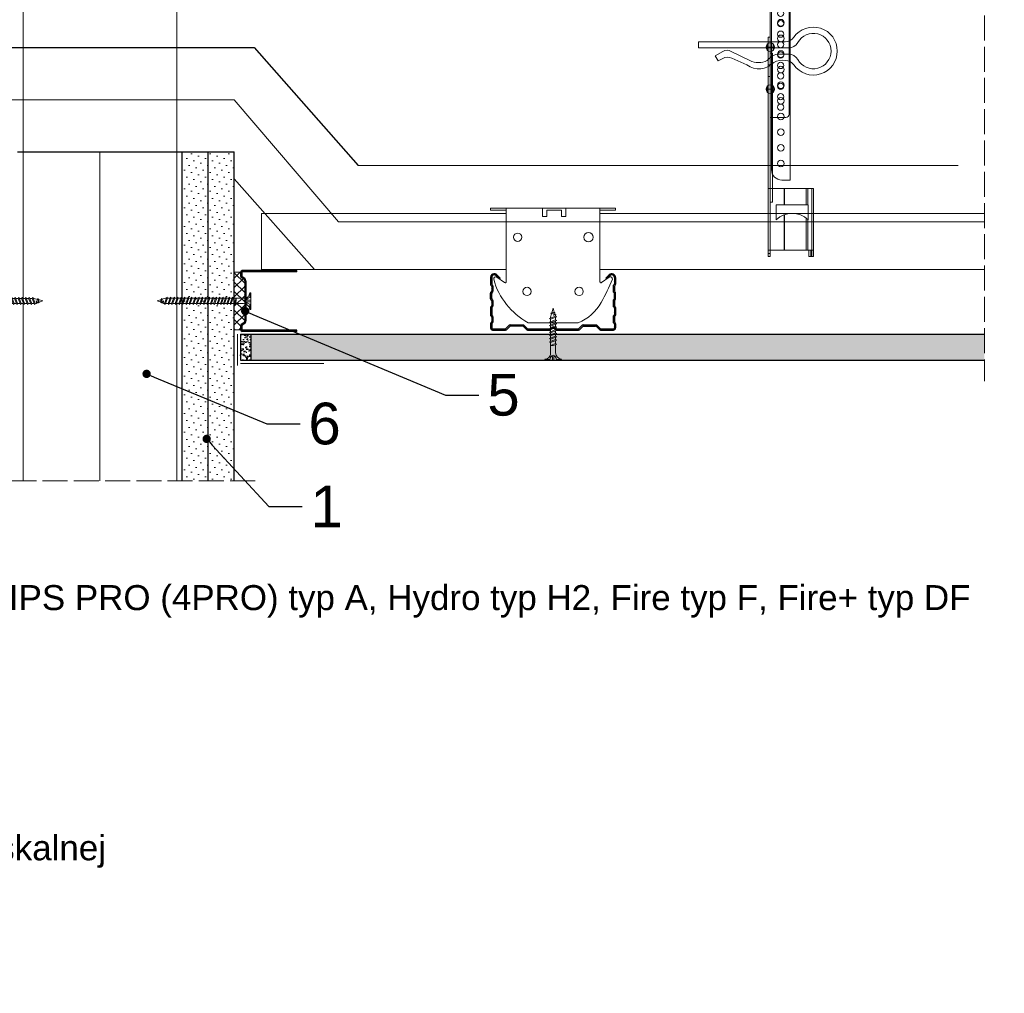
# Model space of a CAD drawing. Header units: millimetres. Extents: x -595 to 3755, y 1445 to 3533.
# Tile 11 of 24: x 1504 to 1976, y 1445 to 1912. Entities that reach past the tile are written whole.
import ezdxf
from ezdxf import colors
from ezdxf.entities.mleader import LeaderData, LeaderLine
from ezdxf.math import Vec2, Vec3

# ---------------------------------------------------------------- set-up
doc = ezdxf.new("R2010")
doc.units = ezdxf.units.MM
doc.linetypes.add('ACAD_ISO02W100', pattern=[15, 12, -3])
for name, color, linetype, lineweight in [('_ISOVER WELNA', 7, 'BATTING', 9), ('_RIGIPS AKCESORIA', 7, 'Continuous', 18), ('_RIGIPS G-K', 7, 'Continuous', 25), ('_RIGIPS PROFIL', 7, 'Continuous', 18), ('KRESKOWANIE', 7, 'Continuous', 9), ('OPISY', 7, 'Continuous', 9), ('PRZERYWANA', 7, 'ACAD_ISO02W100', 9)]:
    doc.layers.add(name, color=color, linetype=linetype, lineweight=lineweight)
doc.styles.get("Standard").update_dxf_attribs({"font": 'arial.ttf'})
doc.linetypes.add('BATTING', pattern='A,0.00254,-2.54,[134,ltypeshp.shx,S=2.54,R=0,X=-2.54,Y=0],-5.08,[134,ltypeshp.shx,S=2.54,R=180,X=2.54,Y=0],-2.54', length=10.16254)
pattern_1 = [(225, (0, 652.166), (1.122532, -3.367596), [0, -3.175])]

# ---------------------------------------------------------------- blocks, each defined once
blk = doc.blocks.new('TN 25')
at = {"layer": '_RIGIPS AKCESORIA'}
for p, q in [((0, -0.84), (0, 7.16)), ((0, 7.16), (0.46, 7.16)), ((0.46, 4.78), (0, 4.78)), ((0.46, 7.16), (0.46, 4.78)), ((8.47, 4.46), (8.79, 5)), ((8.79, 5), (9.93, 2.01)), ((10.1, 4.46), (10.41, 5)), ((10.41, 5), (11.56, 2.01)), ((11.67, 4.46), (11.99, 5)), ((11.99, 5), (13.14, 2.01)), ((13.21, 4.46), (13.52, 5)), ((13.52, 5), (14.67, 2.01)), ((14.8, 4.46), (15.12, 5)), ((15.12, 5), (16.26, 2.01)), ((16.42, 4.46), (16.73, 5)), ((16.73, 5), (17.88, 2.01)), ((17.99, 4.46), (18.31, 5)), ((18.31, 5), (19.45, 2.01)), ((19.68, 4.46), (20, 5)), ((20, 5), (21.14, 2.01)), ((0, 3.5), (1.77, 3.5)), ((0, 2.83), (1.77, 2.83)), ((0.46, 1.64), (0, 1.64)), ((0.46, -0.84), (0.46, 1.64)), ((1.77, 3.5), (1.77, 4.2)), ((1.77, 2.83), (1.77, 2.18)), ((3.02, 4.46), (8.47, 4.46)), ((7.49, 2.01), (3.55, 2.01)), ((7.12, 4.46), (7.12, 3.18)), ((8.03, 2.01), (7.12, 4.46)), ((7.12, 3.18), (7.65, 1.53)), ((7.65, 1.53), (8.03, 2.01)), ((9.41, 2.01), (8.03, 2.01)), ((9.61, 1.51), (8.47, 4.46)), ((9, 4.46), (10.1, 4.46)), ((9.93, 2.01), (9.61, 1.51)), ((11.04, 2.01), (9.93, 2.01)), ((11.23, 1.51), (10.1, 4.46)), ((10.62, 4.46), (11.67, 4.46)), ((11.56, 2.01), (11.23, 1.51)), ((12.61, 2.01), (11.56, 2.01)), ((12.81, 1.51), (11.67, 4.46)), ((12.2, 4.46), (13.21, 4.46)), ((13.14, 2.01), (12.81, 1.51)), ((14.15, 2.01), (13.14, 2.01)), ((14.34, 1.51), (13.21, 4.46)), ((13.73, 4.46), (14.8, 4.46)), ((14.67, 2.01), (14.34, 1.51)), ((15.74, 2.01), (14.67, 2.01)), ((15.94, 1.51), (14.8, 4.46)), ((15.33, 4.46), (16.42, 4.46)), ((16.26, 2.01), (15.94, 1.51)), ((17.36, 2.01), (16.26, 2.01)), ((17.55, 1.51), (16.42, 4.46)), ((16.94, 4.46), (17.99, 4.46)), ((17.88, 2.01), (17.55, 1.51)), ((18.93, 2.01), (17.88, 2.01)), ((19.13, 1.51), (17.99, 4.46)), ((18.52, 4.46), (19.68, 4.46)), ((19.45, 2.01), (19.13, 1.51)), ((19.45, 2.01), (20.62, 2.01)), ((20.82, 1.51), (19.68, 4.46)), ((20.21, 4.46), (20.7, 4.46)), ((20.7, 4.46), (22.28, 3.98)), ((21.14, 2.01), (20.82, 1.51)), ((21.14, 2.01), (21.81, 2.12)), ((21.85, 1.83), (21.67, 3.28)), ((21.67, 3.28), (22.14, 2.4)), ((22.14, 2.4), (21.85, 1.83)), ((22.7, 2.36), (22.14, 2.4)), ((22.28, 3.98), (22.56, 4.37)), ((22.7, 2.36), (22.28, 3.98)), ((22.56, 4.37), (23.03, 2.71)), ((23.03, 2.71), (22.7, 2.36)), ((22.71, 3.85), (25, 3.24)), ((25, 3.24), (23.03, 2.71)), ((0, -0.84), (0.46, -0.84))]:
    blk.add_line(p, q, dxfattribs=at)
for centre, major_axis, ratio, start_param, end_param in [((3.09, 7.67), (0.17, 3.2), 0.826134, 1.773653, 3.180586), ((-0.04, 0.9), (0, 3.93), 0.848176, -0.720942, -0.151112), ((3.37, -1.57), (0.28, 3.57), 0.832181, 0.035984, 1.430787), ((-2.73, 15.91), (0, 14.76), 0.848176, 3.399396, 3.475072), ((0.59, 4.62), (0, 2.81), 0.848176, 3.475072, 3.862535), ((1.66, 3.18), (0, 0.895), 0.848176, -1.552777, -0.720942), ((1.66, 3.18), (0, 0.895), 0.848176, 3.862535, 4.730408)]:
    blk.add_ellipse(centre, major_axis=major_axis, ratio=ratio, start_param=start_param, end_param=end_param, dxfattribs=at)
blk = doc.blocks.new('CD 60 ULTRASTIL')
h = blk.add_hatch()
h.set_pattern_fill('ANSI31', color=256, scale=0.3, style=0)
h.paths.add_polyline_path([(542.88, 684.5, -0.302776), (543.49, 684.5), (544.54, 683.79, 0.148069), (544.85, 683.7), (555.42, 683.7, 0.198912), (555.81, 683.86), (557.38, 685.44, -0.198912), (557.77, 685.6), (563.59, 685.6, -0.198912), (563.98, 685.44), (565.55, 683.86, 0.198912), (565.94, 683.7), (572.18, 683.7, 0.414214), (573.18, 684.7), (573.18, 686.74, 0.198912), (573.02, 687.12), (572.74, 687.4, -0.198912), (572.58, 687.79), (572.58, 689.87, -0.198912), (572.74, 690.26), (573.02, 690.54, 0.198912), (573.18, 690.93), (573.18, 694.47, 0.198912), (573.02, 694.86), (572.74, 695.14, -0.198912), (572.58, 695.53), (572.58, 697.61, -0.198912), (572.74, 698), (573.02, 698.28, 0.198912), (573.18, 698.67), (573.18, 701.47, 0.198912), (573.02, 701.86), (572.74, 702.14, -0.198912), (572.58, 702.53), (572.58, 704.61, -0.198912), (572.74, 705), (573.02, 705.28, 0.198912), (573.18, 705.67), (573.18, 708.9, 0.666128), (570.12, 710.18), (568.55, 708.63), (568.93, 708.24), (570.5, 709.79, -0.666128), (572.63, 708.9), (572.63, 705.9, -0.198912), (572.47, 705.51), (572.19, 705.23, 0.198912), (572.03, 704.84), (572.03, 702.3, 0.198912), (572.19, 701.91), (572.47, 701.63, -0.198912), (572.63, 701.25), (572.63, 698.9, -0.198912), (572.47, 698.51), (572.19, 698.23, 0.198912), (572.03, 697.84), (572.03, 695.3, 0.198912), (572.19, 694.91), (572.47, 694.63, -0.198912), (572.63, 694.25), (572.63, 691.16, -0.198912), (572.47, 690.77), (572.19, 690.49, 0.198912), (572.03, 690.1), (572.03, 687.56, 0.198912), (572.19, 687.17), (572.47, 686.9, -0.198912), (572.63, 686.51), (572.63, 684.7, -0.414214), (572.18, 684.25), (566.17, 684.25, -0.198912), (565.78, 684.41), (564.2, 685.99, 0.198912), (563.82, 686.15), (557.55, 686.15, 0.198912), (557.16, 685.99), (555.58, 684.41, -0.198912), (555.19, 684.25), (545.01, 684.25, -0.148069), (544.71, 684.34), (543.49, 685.16, 0.302776), (542.88, 685.16), (541.65, 684.34, -0.148069), (541.35, 684.25), (531.17, 684.25, -0.198912), (530.78, 684.41), (529.2, 685.99, 0.198912), (528.82, 686.15), (522.55, 686.15, 0.198912), (522.16, 685.99), (520.58, 684.41, -0.198912), (520.19, 684.25), (514.18, 684.25, -0.414214), (513.73, 684.7), (513.73, 686.51, -0.198912), (513.89, 686.9), (514.17, 687.17, 0.198912), (514.33, 687.56), (514.33, 690.1, 0.198912), (514.17, 690.49), (513.89, 690.77, -0.198912), (513.73, 691.16), (513.73, 694.25, -0.198912), (513.89, 694.63), (514.17, 694.91, 0.198912), (514.33, 695.3), (514.33, 697.84, 0.198912), (514.17, 698.23), (513.89, 698.51, -0.198912), (513.73, 698.9), (513.73, 701.25, -0.198912), (513.89, 701.63), (514.17, 701.91, 0.198912), (514.33, 702.3), (514.33, 704.84, 0.198912), (514.17, 705.23), (513.89, 705.51, -0.198912), (513.73, 705.9), (513.73, 708.9, -0.666128), (515.86, 709.79), (517.43, 708.24), (517.81, 708.63), (516.25, 710.18, 0.666128), (513.18, 708.9), (513.18, 705.67, 0.198912), (513.34, 705.28), (513.62, 705, -0.198912), (513.78, 704.61), (513.78, 702.53, -0.198912), (513.62, 702.14), (513.34, 701.86, 0.198912), (513.18, 701.47), (513.18, 698.67, 0.198912), (513.34, 698.28), (513.62, 698, -0.198912), (513.78, 697.61), (513.78, 695.53, -0.198912), (513.62, 695.14), (513.34, 694.86, 0.198912), (513.18, 694.47), (513.18, 690.93, 0.198912), (513.34, 690.54), (513.62, 690.26, -0.198912), (513.78, 689.87), (513.78, 687.79, -0.198912), (513.62, 687.4), (513.34, 687.12, 0.198912), (513.18, 686.74), (513.18, 684.7, 0.414214), (514.18, 683.7), (520.42, 683.7, 0.198912), (520.81, 683.86), (522.38, 685.44, -0.198912), (522.77, 685.6), (528.59, 685.6, -0.198912), (528.98, 685.44), (530.55, 683.86, 0.198912), (530.94, 683.7), (541.51, 683.7, 0.148069), (541.82, 683.79)])
for p, q in [((513.18, 708.9), (513.18, 705.67)), ((513.73, 708.9), (513.73, 705.9)), ((515.86, 709.79), (517.43, 708.24)), ((516.25, 710.18), (517.81, 708.63)), ((570.12, 710.18), (568.55, 708.63)), ((570.5, 709.79), (568.93, 708.24)), ((572.63, 708.9), (572.63, 705.9)), ((573.18, 708.9), (573.18, 705.67)), ((513.34, 705.28), (513.62, 705)), ((513.78, 704.61), (513.78, 702.53)), ((513.89, 705.51), (514.17, 705.23)), ((514.33, 704.84), (514.33, 702.3)), ((517.43, 708.24), (517.81, 708.63)), ((568.93, 708.24), (568.55, 708.63)), ((572.03, 704.84), (572.03, 702.3)), ((572.47, 705.51), (572.19, 705.23)), ((572.58, 704.61), (572.58, 702.53)), ((573.02, 705.28), (572.74, 705)), ((513.18, 698.67), (513.18, 701.47)), ((513.34, 701.86), (513.62, 702.14)), ((513.73, 698.9), (513.73, 701.25)), ((513.89, 701.63), (514.17, 701.91)), ((572.47, 701.63), (572.19, 701.91)), ((572.63, 698.9), (572.63, 701.25)), ((573.02, 701.86), (572.74, 702.14)), ((573.18, 698.67), (573.18, 701.47)), ((513.34, 698.28), (513.62, 698)), ((513.34, 694.86), (513.62, 695.14)), ((513.78, 697.61), (513.78, 695.53)), ((513.89, 698.51), (514.17, 698.23)), ((513.89, 694.63), (514.17, 694.91)), ((514.33, 697.84), (514.33, 695.3)), ((572.03, 697.84), (572.03, 695.3)), ((572.47, 698.51), (572.19, 698.23)), ((572.47, 694.63), (572.19, 694.91)), ((572.58, 697.61), (572.58, 695.53)), ((573.02, 698.28), (572.74, 698)), ((573.02, 694.86), (572.74, 695.14)), ((513.18, 694.47), (513.18, 690.93)), ((513.34, 690.54), (513.62, 690.26)), ((513.73, 694.25), (513.73, 691.16)), ((513.89, 690.77), (514.17, 690.49)), ((514.33, 690.1), (514.33, 687.56)), ((572.03, 690.1), (572.03, 687.56)), ((572.47, 690.77), (572.19, 690.49)), ((572.63, 694.25), (572.63, 691.16)), ((573.02, 690.54), (572.74, 690.26)), ((573.18, 694.47), (573.18, 690.93)), ((513.18, 686.74), (513.18, 684.7)), ((513.34, 687.12), (513.62, 687.4)), ((513.73, 686.51), (513.73, 684.7)), ((513.78, 689.87), (513.78, 687.79)), ((513.89, 686.9), (514.17, 687.17)), ((520.58, 684.41), (522.16, 685.99)), ((520.81, 683.86), (522.38, 685.44)), ((522.55, 686.15), (528.82, 686.15)), ((528.59, 685.6), (522.77, 685.6)), ((530.55, 683.86), (528.98, 685.44)), ((530.78, 684.41), (529.2, 685.99)), ((555.58, 684.41), (557.16, 685.99)), ((555.81, 683.86), (557.38, 685.44)), ((557.55, 686.15), (563.82, 686.15)), ((557.77, 685.6), (563.59, 685.6)), ((565.55, 683.86), (563.98, 685.44)), ((565.78, 684.41), (564.2, 685.99)), ((572.47, 686.9), (572.19, 687.17)), ((572.58, 689.87), (572.58, 687.79)), ((572.63, 686.51), (572.63, 684.7)), ((573.02, 687.12), (572.74, 687.4)), ((573.18, 686.74), (573.18, 684.7)), ((514.18, 684.25), (520.19, 684.25)), ((514.18, 683.7), (520.42, 683.7)), ((530.94, 683.7), (541.51, 683.7)), ((531.17, 684.25), (541.35, 684.25)), ((541.65, 684.34), (542.88, 685.16)), ((541.82, 683.79), (542.88, 684.5)), ((544.71, 684.34), (543.49, 685.16)), ((544.54, 683.79), (543.49, 684.5)), ((544.85, 683.7), (555.42, 683.7)), ((545.01, 684.25), (555.19, 684.25)), ((565.94, 683.7), (572.18, 683.7)), ((566.17, 684.25), (572.18, 684.25))]:
    blk.add_line(p, q)
for centre, radius, start, end in [((514.98, 708.9), 1.8, 45.3251, 180), ((514.98, 708.9), 1.25, 45.3251, 180), ((571.38, 708.9), 1.8, 360, 134.6749), ((571.38, 708.9), 1.25, 360, 134.6749), ((513.73, 705.67), 0.55, 180, 225), ((513.23, 704.61), 0.55, 0, 45), ((514.28, 705.9), 0.55, 180, 225), ((513.78, 704.84), 0.55, 0, 45), ((572.58, 704.84), 0.55, 135, 180), ((572.08, 705.9), 0.55, 315, 0), ((573.13, 704.61), 0.55, 135, 180), ((572.63, 705.67), 0.55, 315, 0), ((513.73, 701.47), 0.55, 135, 180), ((513.23, 702.53), 0.55, 315, 0), ((514.28, 701.25), 0.55, 135, 180), ((513.78, 702.3), 0.55, 315, 0), ((572.58, 702.3), 0.55, 180, 225), ((572.08, 701.25), 0.55, 0, 45), ((573.13, 702.53), 0.55, 180, 225), ((572.63, 701.47), 0.55, 0, 45), ((513.73, 698.67), 0.55, 180, 225), ((513.73, 694.47), 0.55, 135, 180), ((513.23, 697.61), 0.55, 360, 45), ((513.23, 695.53), 0.55, 315, 0), ((514.28, 698.9), 0.55, 180, 225), ((513.78, 697.84), 0.55, 0, 45), ((513.78, 695.3), 0.55, 315, 0), ((572.58, 697.84), 0.55, 135, 180), ((572.58, 695.3), 0.55, 180, 225), ((572.08, 698.9), 0.55, 315, 0), ((573.13, 697.61), 0.55, 135, 180), ((573.13, 695.53), 0.55, 180, 225), ((572.63, 698.67), 0.55, 315, 0), ((572.63, 694.47), 0.55, 0, 45), ((513.73, 690.93), 0.55, 180, 225), ((513.23, 689.87), 0.55, 0, 45), ((514.28, 694.25), 0.55, 135, 180), ((514.28, 691.16), 0.55, 180, 225), ((513.78, 690.1), 0.55, 360, 45), ((572.58, 690.1), 0.55, 135, 180), ((572.08, 694.25), 0.55, 0, 45), ((572.08, 691.16), 0.55, 315, 0), ((573.13, 689.87), 0.55, 135, 180), ((572.63, 690.93), 0.55, 315, 0), ((513.73, 686.74), 0.55, 135, 180), ((513.23, 687.79), 0.55, 315, 0), ((514.28, 686.51), 0.55, 135, 180), ((513.78, 687.56), 0.55, 315, 360), ((522.55, 685.6), 0.55, 90, 135), ((522.77, 685.05), 0.55, 90, 135), ((528.59, 685.05), 0.55, 45, 90), ((528.82, 685.6), 0.55, 45, 90), ((543.18, 684.7), 0.55, 56.3099, 123.6901), ((557.55, 685.6), 0.55, 90, 135), ((557.77, 685.05), 0.55, 90, 135), ((563.59, 685.05), 0.55, 45, 90), ((563.82, 685.6), 0.55, 45, 90), ((572.58, 687.56), 0.55, 180, 225), ((572.08, 686.51), 0.55, 360, 45), ((573.13, 687.79), 0.55, 180, 225), ((572.63, 686.74), 0.55, 360, 45), ((514.18, 684.7), 1, 180, 270), ((514.18, 684.7), 0.45, 180, 270), ((520.19, 684.8), 0.55, 270, 315), ((520.42, 684.25), 0.55, 270, 315), ((530.94, 684.25), 0.55, 225, 270), ((531.17, 684.8), 0.55, 225, 270), ((541.35, 684.8), 0.55, 270, 303.6901), ((541.51, 684.25), 0.55, 270, 303.6901), ((543.18, 684.04), 0.55, 56.3099, 123.6901), ((544.85, 684.25), 0.55, 236.3099, 270), ((545.01, 684.8), 0.55, 236.3099, 270), ((555.19, 684.8), 0.55, 270, 315), ((555.42, 684.25), 0.55, 270, 315), ((565.94, 684.25), 0.55, 225, 270), ((566.17, 684.8), 0.55, 225, 270), ((572.18, 684.7), 1, 270, 0), ((572.18, 684.7), 1, 270, 360), ((572.18, 684.7), 0.45, 270, 360)]:
    blk.add_arc(centre, radius, start, end)
blk = doc.blocks.new('Lacznik krzyzowy (widok2)')
at = {"layer": '_RIGIPS AKCESORIA'}
for p, q in [((94.8, 91.5, 218.36), (94.8, 90.5, 218.36)), ((94.8, 91.5, 218.36), (154.8, 91.5, 218.36)), ((94.8, 90.5, 218.36), (102.3, 90.5, 218.36)), ((102.3, 56.15, 218.36), (102.3, 91.5, 218.36)), ((119.8, 91.5, 218.36), (119.8, 87.5, 218.36)), ((130.8, 91.5, 218.36), (119.8, 91.5, 218.36)), ((121.8, 87.5, 218.36), (121.8, 90.5, 218.36)), ((121.8, 90.5, 218.36), (128.85, 90.5, 218.36)), ((128.85, 90.5, 218.36), (128.85, 87.5, 218.36)), ((130.85, 91.5, 218.36), (130.85, 87.5, 218.36)), ((147.3, 91.5, 218.36), (147.3, 56.15, 218.36)), ((154.8, 90.5, 218.36), (147.3, 90.5, 218.36)), ((154.8, 91.5, 218.36), (154.8, 90.5, 218.36)), ((119.8, 87.5, 218.36), (121.8, 87.5, 218.36)), ((128.85, 87.5, 218.36), (130.85, 87.5, 218.36)), ((97.87, 58.35, 218.36), (101.51, 55.74, 218.36)), ((148.09, 55.74, 218.36), (151.73, 58.35, 218.36)), ((136.8, 36.5, 218.36), (112.81, 36.5, 218.36))]:
    blk.add_line(p, q, dxfattribs=at)
for centre, radius in [((107.8, 77.5, 218.36), 2), ((141.8, 77.5, 218.36), 2.24), ((112.3, 51.5, 218.36), 2), ((137.3, 51.5, 218.36), 2)]:
    blk.add_circle(centre, radius, dxfattribs=at)
for centre, radius, start, end in [((97.29, 57.53, 218.36), 1, 122.1388, 189.8152), ((129.23, 66.45, 218.36), 34.16, 195.4351, 241.2658), ((97.29, 57.53, 218.36), 1, 54.4623, 122.1388), ((20.47, 114.78, 218.36), 144.71, 331.7398, 336.6225), ((152.32, 57.53, 218.36), 1, 350.1848, 125.5377), ((101.8, 56.15, 218.36), 0.5, 234.4623, 0), ((147.8, 56.15, 218.36), 0.5, 180, 305.5377), ((129.12, 56.49, 218.36), 21.41, 291.013, 331.4749)]:
    blk.add_arc(centre, radius, start, end, dxfattribs=at)
blk = doc.blocks.new('UD 30 ULTRASTIL')
h = blk.add_hatch()
h.set_pattern_fill('ANSI31', color=256, scale=0.3, style=0)
h.paths.add_polyline_path([(684.71, 712.9), (658.51, 712.9, 0.414214), (657.71, 712.1), (657.71, 710.25, 0.236068), (658.03, 709.61), (659.39, 708.59, -0.236068), (659.71, 707.95), (659.71, 688.65, -0.236068), (659.39, 688.01), (658.03, 686.99, 0.236068), (657.71, 686.35), (657.71, 684.5, 0.414214), (658.51, 683.7), (684.71, 683.7), (684.71, 684.25), (658.51, 684.25, -0.414214), (658.26, 684.5), (658.26, 686.35, -0.236068), (658.36, 686.55), (659.72, 687.57, 0.236068), (660.26, 688.65), (660.26, 707.95, 0.236068), (659.72, 709.03), (658.36, 710.05, -0.236068), (658.26, 710.25), (658.26, 712.1, -0.414214), (658.51, 712.35), (684.71, 712.35)])
for p, q in [((657.71, 712.1), (657.71, 710.25)), ((659.39, 708.59), (658.03, 709.61)), ((658.26, 712.1), (658.26, 710.25)), ((659.72, 709.03), (658.36, 710.05)), ((684.71, 712.9), (658.51, 712.9)), ((684.71, 712.35), (658.51, 712.35)), ((684.71, 712.35), (684.71, 712.9)), ((659.71, 707.95), (659.71, 688.65)), ((660.26, 707.95), (660.26, 688.65)), ((657.71, 686.35), (657.71, 684.5)), ((659.39, 688.01), (658.03, 686.99)), ((658.26, 686.35), (658.26, 684.5)), ((659.72, 687.57), (658.36, 686.55)), ((684.71, 684.25), (658.51, 684.25)), ((684.71, 683.7), (658.51, 683.7)), ((684.71, 683.7), (684.71, 684.25))]:
    blk.add_line(p, q)
for centre, radius, start, end in [((658.51, 712.1), 0.8, 90, 180), ((658.51, 710.25), 0.8, 180, 233.1301), ((658.51, 712.1), 0.25, 90, 180), ((658.51, 710.25), 0.25, 180, 233.1301), ((658.91, 707.95), 1.35, 0, 53.1301), ((658.91, 707.95), 0.8, 0, 53.1301), ((658.51, 686.35), 0.8, 126.8699, 180), ((658.51, 686.35), 0.25, 126.8699, 180), ((658.91, 688.65), 0.8, 306.8699, 0), ((658.91, 688.65), 1.35, 306.8699, 0), ((658.51, 684.5), 0.8, 180, 270), ((658.51, 684.5), 0.25, 180, 270)]:
    blk.add_arc(centre, radius, start, end)
blk = doc.blocks.new('wieszak noniuszowy bok')
at = {"layer": '_RIGIPS AKCESORIA', "lineweight": 0}
for p, q in [((1390.98, 5092.86), (1390.98, 5179.86)), ((1392.48, 5181.36), (1399.98, 5181.36)), ((1399.98, 5024.65), (1399.98, 5181.36)), ((1399.98, 5129.95), (1399.97, 5129.95)), ((1399.98, 5129.95), (1401, 5129.95)), ((1401, 5129.95), (1401, 5024.65)), ((1401, 5129.95), (1401, 5129.95)), ((1398.54, 5126.58), (1398.54, 5123.65)), ((1399.98, 5126.06), (1399.98, 5102.02)), ((1401.42, 5126.58), (1401.42, 5123.65)), ((1398.96, 5122.28), (1399.98, 5122.28)), ((1398.96, 5122.28), (1399.98, 5122.28)), ((1398.96, 5122.28), (1398.96, 5050.72)), ((1399.98, 5116.66), (1401, 5116.66)), ((1399.98, 5116.63), (1399.98, 5116.66)), ((1399.98, 5116.66), (1399.98, 5116.63)), ((1399.98, 5116.62), (1399.98, 5116.63)), ((1399.98, 5116.63), (1399.98, 5116.56)), ((1399.98, 5116.55), (1399.98, 5116.63)), ((1399.98, 5116.63), (1399.98, 5116.55)), ((1399.98, 5116.55), (1399.98, 5116.62)), ((1399.98, 5116.56), (1399.98, 5116.43)), ((1399.98, 5116.42), (1399.98, 5116.55)), ((1399.98, 5116.41), (1399.98, 5116.55)), ((1399.98, 5116.55), (1399.98, 5116.41)), ((1399.98, 5116.43), (1399.98, 5116.25)), ((1399.98, 5116.24), (1399.98, 5116.42)), ((1399.98, 5116.21), (1399.98, 5116.41)), ((1399.98, 5116.41), (1399.98, 5116.21)), ((1399.98, 5116.25), (1399.98, 5116.01)), ((1399.98, 5116), (1399.98, 5116.24)), ((1399.98, 5115.97), (1399.98, 5116.21)), ((1399.98, 5116.21), (1399.98, 5115.97)), ((1399.98, 5116.01), (1399.98, 5115.74)), ((1399.98, 5115.71), (1399.98, 5116)), ((1399.98, 5115.69), (1399.98, 5115.97)), ((1399.98, 5115.97), (1399.98, 5115.69)), ((1399.98, 5115.74), (1399.98, 5115.41)), ((1399.98, 5115.38), (1399.98, 5115.71)), ((1399.98, 5115.37), (1399.98, 5115.69)), ((1399.98, 5115.69), (1399.98, 5115.37)), ((1399.98, 5115.41), (1399.98, 5115.05)), ((1399.98, 5115.02), (1399.98, 5115.38)), ((1399.98, 5115.02), (1399.98, 5115.37)), ((1399.98, 5115.37), (1399.98, 5115.02)), ((1399.98, 5115.05), (1399.98, 5114.67)), ((1399.98, 5114.65), (1399.98, 5115.02)), ((1399.98, 5114.64), (1399.98, 5115.02)), ((1399.98, 5115.02), (1399.98, 5114.64)), ((1399.98, 5114.67), (1399.98, 5114.28)), ((1399.98, 5114.25), (1399.98, 5114.65)), ((1399.98, 5114.25), (1399.98, 5114.64)), ((1399.98, 5114.64), (1399.98, 5114.25)), ((1399.98, 5114.28), (1399.98, 5113.88)), ((1399.98, 5113.85), (1399.98, 5114.25)), ((1399.98, 5113.84), (1399.98, 5114.25)), ((1399.98, 5114.25), (1399.98, 5113.84)), ((1399.98, 5113.88), (1399.98, 5113.48)), ((1399.98, 5113.46), (1399.98, 5113.85)), ((1399.98, 5113.84), (1399.98, 5113.44)), ((1399.98, 5113.44), (1399.98, 5113.84)), ((1399.98, 5113.48), (1399.98, 5113.1)), ((1399.98, 5113.07), (1399.98, 5113.46)), ((1399.98, 5113.44), (1399.98, 5113.06)), ((1399.98, 5113.06), (1399.98, 5113.44)), ((1399.98, 5113.1), (1399.98, 5112.75)), ((1399.98, 5112.72), (1399.98, 5113.07)), ((1399.98, 5113.06), (1399.98, 5112.68)), ((1399.98, 5112.68), (1399.98, 5113.06)), ((1399.98, 5112.75), (1399.98, 5112.42)), ((1399.98, 5112.4), (1399.98, 5112.72)), ((1399.98, 5112.68), (1399.98, 5112.33)), ((1399.98, 5112.33), (1399.98, 5112.68)), ((1399.98, 5112.42), (1399.98, 5112.14)), ((1399.98, 5112.12), (1399.98, 5112.4)), ((1399.98, 5112.33), (1399.98, 5112)), ((1399.98, 5112), (1399.98, 5112.33)), ((1399.98, 5112.14), (1399.98, 5111.9)), ((1399.98, 5111.89), (1399.98, 5112.12)), ((1399.98, 5112), (1399.98, 5111.72)), ((1399.98, 5111.72), (1399.98, 5112)), ((1399.98, 5111.9), (1399.98, 5111.72)), ((1399.98, 5111.72), (1399.98, 5111.89)), ((1399.98, 5111.72), (1399.98, 5111.6)), ((1399.98, 5111.59), (1399.98, 5111.72)), ((1399.98, 5111.72), (1399.98, 5111.48)), ((1399.98, 5111.48), (1399.98, 5111.72)), ((1399.98, 5111.6), (1399.98, 5111.54)), ((1399.98, 5111.53), (1399.98, 5111.59)), ((1399.98, 5111.54), (1399.98, 5111.53)), ((1399.98, 5111.48), (1399.98, 5111.29)), ((1399.98, 5111.29), (1399.98, 5111.48)), ((1399.98, 5111.29), (1399.98, 5111.15)), ((1399.98, 5111.15), (1399.98, 5111.29)), ((1399.98, 5111.15), (1399.98, 5111.06)), ((1399.98, 5111.06), (1399.98, 5111.15)), ((1399.98, 5111.06), (1399.98, 5111.04)), ((1399.98, 5111.04), (1399.98, 5111.06)), ((1399.98, 5111.04), (1401, 5111.04)), ((1398.54, 5106.42), (1398.54, 5103.49)), ((1401.42, 5106.42), (1401.42, 5103.49)), ((1399.98, 5102.02), (1399.98, 5102.1)), ((1399.98, 5091.36), (1392.48, 5091.36)), ((1400.98, 5057.36), (1379.24, 5057.36)), ((1379.24, 5057.36), (1379.24, 5024.65)), ((1380.12, 5057.36), (1380.12, 5024.65)), ((1381.9, 5057.36), (1381.9, 5049.5)), ((1382.79, 5057.36), (1382.79, 5049.5)), ((1393.13, 5057.36), (1393.13, 5049.5)), ((1393.4, 5057.36), (1393.4, 5049.5)), ((1400.98, 5057.36), (1401, 5057.36)), ((1401, 5057.36), (1400.98, 5057.36)), ((1381.81, 5042.35), (1381.81, 5049.5)), ((1397.14, 5049.5), (1381.81, 5049.5)), ((1397.14, 5042.35), (1397.14, 5049.5)), ((1398.96, 5050.72), (1399.98, 5050.72)), ((1381.9, 5042.43), (1381.9, 5027.72)), ((1382.79, 5043.18), (1382.79, 5027.72)), ((1393.13, 5044.79), (1393.13, 5027.72)), ((1393.4, 5044.69), (1393.4, 5027.72)), ((1379.24, 5027.72), (1401, 5027.72)), ((1379.24, 5024.65), (1381.46, 5024.65)), ((1380.57, 5027.72), (1380.57, 5024.65)), ((1381.46, 5024.65), (1381.46, 5027.72)), ((1399.98, 5026.19), (1401, 5026.19)), ((1401, 5024.65), (1399.98, 5024.65))]:
    blk.add_line(p, q, dxfattribs=at)
at = {"layer": '_RIGIPS AKCESORIA'}
for p, q in [((1397.92, 5125.12), (1402.03, 5125.12)), ((1397.92, 5104.96), (1402.03, 5104.96))]:
    blk.add_line(p, q, dxfattribs=at)
for centre, radius in [((1394.98, 5176.36), 1.5), ((1394.98, 5171.36), 1.5), ((1394.98, 5166.36), 1.5), ((1394.98, 5161.36), 1.5), ((1394.98, 5156.36), 1.5), ((1394.98, 5151.36), 1.5), ((1394.98, 5146.36), 1.5), ((1394.98, 5141.36), 1.5), ((1394.98, 5136.36), 1.5), ((1394.98, 5131.36), 1.5), ((1394.98, 5126.36), 1.5), ((1394.98, 5121.36), 1.5), ((1399.98, 5125.12), 2.06), ((1394.98, 5116.36), 1.5), ((1394.98, 5111.36), 1.5), ((1394.98, 5106.36), 1.5), ((1399.98, 5104.96), 2.06), ((1394.98, 5101.36), 1.5), ((1394.98, 5096.36), 1.5)]:
    blk.add_circle(centre, radius, dxfattribs=at)
at = {"layer": '_RIGIPS AKCESORIA', "lineweight": 0}
for centre, start, end in [((1392.48, 5179.86), 90, 180), ((1392.48, 5092.86), 180, 270)]:
    blk.add_arc(centre, 1.5, start, end, dxfattribs=at)
at = {"layer": '_RIGIPS AKCESORIA'}
blk.add_arc((1389.48, 5034.29), 11.12, 46.445, 133.4017, dxfattribs=at)
blk = doc.blocks.new('noniusz gorny')
at = {"layer": '_RIGIPS AKCESORIA'}
for p, q in [((1619.18, 5099.69), (1619.18, 5389.69)), ((1620.18, 5388.69), (1628.18, 5388.69)), ((1620.18, 5388.69), (1628.18, 5368.79)), ((1630.21, 5387.39), (1628.18, 5388.69)), ((1630.21, 5387.39), (1648.47, 5387.39)), ((1648.47, 5387.39), (1651.34, 5388.69)), ((1651.34, 5388.69), (1670.18, 5388.69)), ((1670.18, 5388.69), (1670.18, 5389.69)), ((1628.18, 5104.69), (1628.18, 5368.79)), ((1623.18, 5099.69), (1619.18, 5099.69))]:
    blk.add_line(p, q, dxfattribs=at)
at = {"layer": '_RIGIPS AKCESORIA', "linetype": 'Continuous'}
blk.add_line((1670.18, 5389.69), (1619.18, 5389.69), dxfattribs=at)
at = {"layer": '_RIGIPS AKCESORIA'}
for centre in [(1623.73, 5340.19), (1623.73, 5332.69), (1623.73, 5325.19), (1623.73, 5317.69), (1623.73, 5310.19), (1623.73, 5302.69), (1623.73, 5295.19), (1623.73, 5287.69), (1623.73, 5280.19), (1623.73, 5272.69), (1623.73, 5265.19), (1623.73, 5257.69), (1623.73, 5250.19), (1623.73, 5242.69), (1623.73, 5235.19), (1623.73, 5227.69), (1623.73, 5220.19), (1623.73, 5212.69), (1623.73, 5205.19), (1623.73, 5197.69), (1623.73, 5190.19), (1623.73, 5182.69), (1623.73, 5175.19), (1623.73, 5167.69), (1623.73, 5160.19), (1623.73, 5152.69), (1623.73, 5145.19), (1623.73, 5137.69), (1623.73, 5130.19), (1623.73, 5122.69), (1623.73, 5115.19), (1623.73, 5107.69)]:
    blk.add_circle(centre, 1.6, dxfattribs=at)
blk.add_arc((1623.18, 5104.69), 5, 270, 0, dxfattribs=at)
blk = doc.blocks.new('klamra')
at = {"layer": '_RIGIPS AKCESORIA'}
for p, q in [((6831.19, 2764.92), (6831.19, 2808.19)), ((6834.19, 2802.92), (6834.19, 2808.19)), ((6828.19, 2764.92), (6828.19, 2806.53)), ((6832.87, 2780.55), (6837.19, 2789.57)), ((6839.31, 2788.09), (6836.06, 2780.95)), ((6832.86, 2776.63), (6835, 2772.92)), ((6835, 2772.92), (6837.38, 2774.29)), ((6836.19, 2776.54), (6837.38, 2774.29)), ((6831.19, 2764.92), (6828.19, 2764.92))]:
    blk.add_line(p, q, dxfattribs=at)
for centre, radius, start, end in [((6832.69, 2820.02), 11.5, 305.1527, 234.8473), ((6832.69, 2820.02), 8.5, 298.7822, 241.2178), ((6826.19, 2808.19), 5, 0, 61.2178), ((6839.19, 2808.19), 5, 118.7822, 180), ((6823.19, 2806.53), 5, 0, 54.8473), ((6842.19, 2806.53), 5, 125.1527, 180), ((6843.93, 2805.32), 10.09, 195.2653, 228.1308), ((6845.23, 2805.18), 8.16, 170.4436, 210.2847), ((6829.23, 2793.69), 8.97, 332.6387, 27.3613), ((6831.19, 2793.92), 10, 324.3132, 45.573), ((6835.87, 2778.58), 3.59, 146.8414, 212.9715), ((6840.61, 2778.88), 5, 155.5109, 207.8622)]:
    blk.add_arc(centre, radius, start, end, dxfattribs=at)
blk = doc.blocks.new('TN 45')
at = {"layer": '_RIGIPS AKCESORIA'}
for p, q in [((0, -0.84), (0, 7.16)), ((0, 7.16), (0.46, 7.16)), ((0.46, 4.78), (0, 4.78)), ((0.46, 7.16), (0.46, 4.78)), ((8.47, 4.46), (8.79, 5)), ((8.79, 5), (9.93, 2.01)), ((10.1, 4.46), (10.41, 5)), ((10.41, 5), (11.56, 2.01)), ((11.67, 4.46), (11.99, 5)), ((11.99, 5), (13.14, 2.01)), ((13.21, 4.46), (13.52, 5)), ((13.52, 5), (14.67, 2.01)), ((14.8, 4.46), (15.12, 5)), ((15.12, 5), (16.26, 2.01)), ((16.42, 4.46), (16.73, 5)), ((16.73, 5), (17.88, 2.01)), ((17.99, 4.46), (18.31, 5)), ((18.31, 5), (19.45, 2.01)), ((19.68, 4.46), (20, 5)), ((20, 5), (21.14, 2.01)), ((21.37, 4.46), (21.69, 5)), ((21.69, 5), (22.83, 2.01)), ((23.06, 4.46), (23.38, 5)), ((23.38, 5), (24.52, 2.01)), ((24.75, 4.46), (25.07, 5)), ((25.07, 5), (26.21, 2.01)), ((26.44, 4.46), (26.76, 5)), ((26.76, 5), (27.9, 2.01)), ((28.13, 4.46), (28.45, 5)), ((28.45, 5), (29.59, 2.01)), ((29.82, 4.46), (30.14, 5)), ((30.14, 5), (31.28, 2.01)), ((31.51, 4.46), (31.83, 5)), ((31.83, 5), (32.97, 2.01)), ((33.2, 4.46), (33.52, 5)), ((33.52, 5), (34.66, 2.01)), ((34.89, 4.46), (35.21, 5)), ((35.21, 5), (36.35, 2.01)), ((36.58, 4.46), (36.9, 5)), ((36.9, 5), (38.04, 2.01)), ((38.27, 4.46), (38.59, 5)), ((38.59, 5), (39.73, 2.01)), ((39.96, 4.46), (40.28, 5)), ((40.28, 5), (41.42, 2.01)), ((0, 3.5), (1.77, 3.5)), ((0, 2.83), (1.77, 2.83)), ((0.46, 1.64), (0, 1.64)), ((0.46, -0.84), (0.46, 1.64)), ((1.77, 3.5), (1.77, 4.2)), ((1.77, 2.83), (1.77, 2.18)), ((3.02, 4.46), (8.47, 4.46)), ((7.49, 2.01), (3.55, 2.01)), ((7.12, 4.46), (7.12, 3.18)), ((8.03, 2.01), (7.12, 4.46)), ((7.12, 3.18), (7.65, 1.53)), ((7.65, 1.53), (8.03, 2.01)), ((9.41, 2.01), (8.03, 2.01)), ((9.61, 1.51), (8.47, 4.46)), ((9, 4.46), (10.1, 4.46)), ((9.93, 2.01), (9.61, 1.51)), ((11.04, 2.01), (9.93, 2.01)), ((11.23, 1.51), (10.1, 4.46)), ((10.62, 4.46), (11.67, 4.46)), ((11.56, 2.01), (11.23, 1.51)), ((12.61, 2.01), (11.56, 2.01)), ((12.81, 1.51), (11.67, 4.46)), ((12.2, 4.46), (13.21, 4.46)), ((13.14, 2.01), (12.81, 1.51)), ((14.15, 2.01), (13.14, 2.01)), ((14.34, 1.51), (13.21, 4.46)), ((13.73, 4.46), (14.8, 4.46)), ((14.67, 2.01), (14.34, 1.51)), ((15.74, 2.01), (14.67, 2.01)), ((15.94, 1.51), (14.8, 4.46)), ((15.33, 4.46), (16.42, 4.46)), ((16.26, 2.01), (15.94, 1.51)), ((17.36, 2.01), (16.26, 2.01)), ((17.55, 1.51), (16.42, 4.46)), ((16.94, 4.46), (17.99, 4.46)), ((17.88, 2.01), (17.55, 1.51)), ((18.93, 2.01), (17.88, 2.01)), ((19.13, 1.51), (17.99, 4.46)), ((18.52, 4.46), (19.68, 4.46)), ((19.45, 2.01), (19.13, 1.51)), ((19.45, 2.01), (20.62, 2.01)), ((20.62, 2.01), (19.57, 2.01)), ((20.82, 1.51), (19.68, 4.46)), ((20.21, 4.46), (21.37, 4.46)), ((21.14, 2.01), (20.82, 1.51)), ((21.14, 2.01), (22.31, 2.01)), ((22.31, 2.01), (21.26, 2.01)), ((22.51, 1.51), (21.37, 4.46)), ((21.9, 4.46), (23.06, 4.46)), ((22.83, 2.01), (22.51, 1.51)), ((22.83, 2.01), (24, 2.01)), ((24, 2.01), (22.95, 2.01)), ((24.2, 1.51), (23.06, 4.46)), ((23.59, 4.46), (24.75, 4.46)), ((24.52, 2.01), (24.2, 1.51)), ((24.52, 2.01), (25.69, 2.01)), ((25.69, 2.01), (24.64, 2.01)), ((25.89, 1.51), (24.75, 4.46)), ((25.28, 4.46), (26.44, 4.46)), ((26.21, 2.01), (25.89, 1.51)), ((26.21, 2.01), (27.38, 2.01)), ((27.38, 2.01), (26.33, 2.01)), ((27.58, 1.51), (26.44, 4.46)), ((26.96, 4.46), (28.13, 4.46)), ((27.9, 2.01), (27.58, 1.51)), ((27.9, 2.01), (29.07, 2.01)), ((29.07, 2.01), (28.02, 2.01)), ((29.27, 1.51), (28.13, 4.46)), ((28.65, 4.46), (29.82, 4.46)), ((29.59, 2.01), (29.27, 1.51)), ((29.59, 2.01), (30.76, 2.01)), ((30.76, 2.01), (29.71, 2.01)), ((30.96, 1.51), (29.82, 4.46)), ((30.34, 4.46), (31.51, 4.46)), ((31.28, 2.01), (30.96, 1.51)), ((31.28, 2.01), (32.45, 2.01)), ((32.45, 2.01), (31.4, 2.01)), ((32.65, 1.51), (31.51, 4.46)), ((32.03, 4.46), (33.2, 4.46)), ((32.97, 2.01), (32.65, 1.51)), ((32.97, 2.01), (34.14, 2.01)), ((34.14, 2.01), (33.09, 2.01)), ((34.34, 1.51), (33.2, 4.46)), ((33.72, 4.46), (34.89, 4.46)), ((34.66, 2.01), (34.34, 1.51)), ((34.66, 2.01), (35.83, 2.01)), ((35.83, 2.01), (34.78, 2.01)), ((36.03, 1.51), (34.89, 4.46)), ((35.41, 4.46), (36.58, 4.46)), ((36.35, 2.01), (36.03, 1.51)), ((36.35, 2.01), (37.52, 2.01)), ((37.52, 2.01), (36.47, 2.01)), ((37.72, 1.51), (36.58, 4.46)), ((37.1, 4.46), (38.27, 4.46)), ((38.04, 2.01), (37.72, 1.51)), ((38.04, 2.01), (39.21, 2.01)), ((39.21, 2.01), (38.16, 2.01)), ((39.41, 1.51), (38.27, 4.46)), ((38.79, 4.46), (39.96, 4.46)), ((39.73, 2.01), (39.41, 1.51)), ((39.73, 2.01), (40.9, 2.01)), ((41.1, 1.51), (39.96, 4.46)), ((40.48, 4.46), (40.98, 4.46)), ((40.98, 4.46), (42.56, 3.98)), ((41.42, 2.01), (41.1, 1.51)), ((41.42, 2.01), (42.09, 2.12)), ((42.13, 1.83), (41.95, 3.28)), ((41.95, 3.28), (42.42, 2.4)), ((42.42, 2.4), (42.13, 1.83)), ((42.98, 2.36), (42.42, 2.4)), ((42.56, 3.98), (42.84, 4.37)), ((42.98, 2.36), (42.56, 3.98)), ((42.84, 4.37), (43.31, 2.71)), ((43.31, 2.71), (42.98, 2.36)), ((42.99, 3.85), (45, 3.24)), ((45, 3.24), (43.31, 2.71)), ((0, -0.84), (0.46, -0.84))]:
    blk.add_line(p, q, dxfattribs=at)
for centre, major_axis, ratio, start_param, end_param in [((3.09, 7.67), (0.17, 3.2), 0.826134, 1.773653, 3.180586), ((-0.04, 0.9), (0, 3.93), 0.848176, -0.720942, -0.151112), ((3.37, -1.57), (0.28, 3.57), 0.832181, 0.035984, 1.430787), ((-2.73, 15.91), (0, 14.76), 0.848176, 3.399396, 3.475072), ((0.59, 4.62), (0, 2.81), 0.848176, 3.475072, 3.862535), ((1.66, 3.18), (0, 0.895), 0.848176, -1.552777, -0.720942), ((1.66, 3.18), (0, 0.895), 0.848176, 3.862535, 4.730408)]:
    blk.add_ellipse(centre, major_axis=major_axis, ratio=ratio, start_param=start_param, end_param=end_param, dxfattribs=at)
blk = doc.blocks.new('_Dot')
at = {"color": 0, "linetype": 'ByBlock', "lineweight": -2}
blk.add_line((-0.5, 0), (-1, 0), dxfattribs=at)
at = {"color": 0, "linetype": 'ByBlock', "const_width": 0.5}
blk.add_lwpolyline([(-0.25, 0, 1), (0.25, 0, 1)], format="xyb", close=True, dxfattribs=at)

msp = doc.modelspace()

# ---------------------------------------------------------------- hatches: boundary and pattern name
at = {"layer": '_RIGIPS AKCESORIA'}
h = msp.add_hatch(dxfattribs=at)
h.set_pattern_fill('ANSI37', color=256, style=0)
h.set_pattern_definition([(45, (-448.5, 334.5366), (-2.245064, 2.245064), []), (135, (-448.5, 334.5366), (-2.245064, -2.245064), [])])
h.paths.add_polyline_path([(1611.703, 1786.738, 0.236068), (1611.383, 1787.378), (1610.023, 1788.398, -0.236068), (1609.703, 1789.038), (1609.703, 1790.888), (1606.703, 1790.888), (1606.703, 1763.288), (1609.703, 1763.288), (1609.703, 1765.138, -0.236068), (1610.023, 1765.778), (1611.383, 1766.798, 0.236068), (1611.703, 1767.438)])
at = {"layer": '_RIGIPS G-K'}
h = msp.add_hatch(dxfattribs=at)
h.set_pattern_fill('AR-SAND', color=256, scale=0.05, style=0)
h.set_pattern_definition([(322.5, (-404.8334, 2851.5217), (-0.0800016, -2.4470662), [0, -1.9304, 0, -2.159, 0, -2.06375]), (352.5, (-404.8334, 2851.5217), (2.2476164, -3.5841255), [0, -1.0414, 0, -1.7399, 0, -0.66675]), (32.5, (-406.3955, 2851.5217), (3.9549619, -0.007186), [0, -0.635, 0, -2.286, 0, -2.9845]), (42.5, (-406.3955, 2851.5217), (3.8177823, -1.1146466), [0, -0.3175, 0, -1.4986, 0, -1.7145])])
h.paths.add_polyline_path([(1609.703, 1748.638), (1614.703, 1748.638), (1614.703, 1761.138), (1609.703, 1761.138)])
h = msp.add_hatch(dxfattribs=at)
h.set_pattern_fill('DOTS', color=256, scale=2, angle=225, style=0)
h.set_pattern_definition([(225, (24.5, 362.1866), (1.122532, -3.367596), [0, -3.175])])
h.paths.add_polyline_path([(1966.703, 1748.638), (1966.703, 1761.138), (1614.703, 1761.138), (1614.703, 1748.638)])
at = {"layer": 'KRESKOWANIE'}
h = msp.add_hatch(dxfattribs=at)
h.set_pattern_fill('DOTS', color=256, scale=2, angle=225, style=0)
h.set_pattern_definition(pattern_1)
h.paths.add_polyline_path([(1594.203, 1848.638), (1581.703, 1848.638), (1581.703, 1690.888), (1594.203, 1690.888)])
h = msp.add_hatch(dxfattribs=at)
h.set_pattern_fill('DOTS', color=256, scale=2, angle=225, style=0)
h.set_pattern_definition(pattern_1)
h.paths.add_polyline_path([(1606.703, 1848.638), (1594.203, 1848.638), (1594.203, 1690.888), (1606.703, 1690.888)])

# ---------------------------------------------------------------- linework, layer by layer
at = {"layer": '_ISOVER WELNA', "ltscale": 2.4}
for p, q in [((1606.703, 1873.638), (1477.703, 1873.638)), ((1606.703, 1873.638), (1656.703, 1815.138)), ((1966.703, 1815.138), (1656.703, 1815.138))]:
    msp.add_line(p, q, dxfattribs=at)
at = {"layer": '_ISOVER WELNA', "ltscale": 3.6}
msp.add_line((1542.203, 1690.888), (1542.203, 1848.638), dxfattribs=at)
at = {"layer": '_RIGIPS AKCESORIA'}
for p, q in [((1609.703, 1790.888), (1606.703, 1790.888)), ((1609.703, 1763.288), (1606.703, 1763.288)), ((1608.203, 1761.138), (1608.203, 1746.138)), ((1609.703, 1747.138), (1649.703, 1747.138))]:
    msp.add_line(p, q, dxfattribs=at)
at = {"layer": '_RIGIPS G-K'}
for p, q in [((1468.777, 1898.638), (1616.239, 1898.638)), ((1616.239, 1898.638), (1666.179, 1842.138)), ((1502.703, 1848.638), (1581.703, 1848.638)), ((1581.703, 1690.888), (1581.703, 1848.638)), ((1581.703, 1848.638), (1606.703, 1848.638)), ((1594.203, 1690.888), (1594.203, 1848.638)), ((1606.703, 1690.888), (1606.703, 1848.638)), ((1606.703, 1835.758), (1645.259, 1792.138)), ((1609.703, 1761.138), (1966.703, 1761.138)), ((1609.703, 1761.138), (1609.703, 1748.638)), ((1614.703, 1761.138), (1614.703, 1748.638)), ((1609.703, 1748.638), (1966.703, 1748.638))]:
    msp.add_line(p, q, dxfattribs=at)
at = {"layer": '_RIGIPS PROFIL', "lineweight": 9}
for p, q in [((1505.303, 1690.888), (1505.303, 2100.686)), ((1579.103, 1690.888), (1579.103, 2100.686))]:
    msp.add_line(p, q, dxfattribs=at)
at = {"layer": '_RIGIPS PROFIL'}
for p, q in [((1954.203, 1842.138), (1666.179, 1842.138)), ((1737.203, 1819.138), (1619.703, 1819.138)), ((1619.703, 1819.138), (1619.703, 1792.138)), ((1966.703, 1819.138), (1782.203, 1819.138)), ((1737.203, 1792.138), (1619.703, 1792.138)), ((1966.703, 1792.138), (1782.203, 1792.138))]:
    msp.add_line(p, q, dxfattribs=at)
at = {"layer": 'PRZERYWANA'}
for p, q in [((1966.703, 2184.086), (1966.703, 1738.638)), ((1616.703, 1690.888), (1467.703, 1690.888))]:
    msp.add_line(p, q, dxfattribs=at)

# ---------------------------------------------------------------- block references
at = {"color": 253, "xscale": -1}
for name, p in [('noniusz gorny', (3492.711, -3264.607)), ('wieszak noniuszowy bok', (3263.945, -3226.271))]:
    msp.add_blockref(name, p, dxfattribs=at)
at = {"color": 253, "rotation": 270}
msp.add_blockref('klamra', (-935.406, 8729.681), dxfattribs=at)
for name, p in [('Lacznik krzyzowy (widok2)', (1634.902, 1730.169, -218.356)), ('UD 30 ULTRASTIL', (951.989, 1078.786)), ('CD 60 ULTRASTIL', (1216.523, 1079.436)), ('TN 45', (1469.733, 1773.893))]:
    msp.add_blockref(name, p)
at = {"xscale": -1}
msp.add_blockref('TN 45', (1614.674, 1773.923), dxfattribs=at)
at = {"layer": '_RIGIPS AKCESORIA', "rotation": 90}
msp.add_blockref('TN 25', (1762.947, 1748.638), dxfattribs=at)

# ---------------------------------------------------------------- texts
at = {"insert": (1143.571, 1640.795), "char_height": 12, "width": 834.16609, "attachment_point": 1}
msp.add_mtext('1. Opłytowanie z płyt gipsowo-kartonowych RIGIPS PRO (4PRO) typ A, Hydro typ H2, Fire typ F, Fire+ typ DF lub Fire+ Hydro typ DFH2\\P2. Taśma uszczelniająca piankowa RIGIPS\\P3. Profil poziomy RIGIPS UW 75 ULTRASTIL\\P4. Profil słupkowy RIGIPS CW 75 ULTRASTIL\\P5. Profil przejściowy RIGIPS UD 30 ULTRASTIL\\P6. Wypełnienie z wełny mineralnej szklanej lub skalnej\\P7. Tasma spoinowa RIGIPS\\P8. Tasma samoprzylepna (poślizgowa)\\P9. Sufit podwieszany RIGIPS', dxfattribs=at)

# ---------------------------------------------------------------- leaders
at = {"layer": 'OPISY'}
ml = msp.add_multileader_mtext('Standard', dxfattribs=at)
ml.set_content('5', color=256)
ml.set_leader_properties()
ml.set_arrow_properties(name='DOT')
ml.build(insert=Vec2(0, 0))
ml.multileader.update_dxf_attribs({"dogleg_length": 16})
ctx = ml.context
ctx.base_point, ctx.char_height, ctx.landing_gap_size, ctx.plane_origin = Vec3(1724.143, 1731.937), 20, 4, Vec3(1604.606, 1770.853)
notes = []
notes.append((ctx, [(0, (1, 1, 0), (1708.143, 1731.937), (1, 0), 16, [(0, [(1611.966, 1772.237)], 0, [])])]))
ctx.mtext.insert, ctx.mtext.flow_direction = Vec3(1728.143, 1742.107), 5
ml = msp.add_multileader_mtext('Standard', dxfattribs=at)
ml.set_content('6', color=256)
ml.set_leader_properties()
ml.set_arrow_properties(name='DOT')
ml.build(insert=Vec2(0, 0))
ml.multileader.update_dxf_attribs({"dogleg_length": 16})
ctx = ml.context
ctx.base_point, ctx.char_height, ctx.landing_gap_size, ctx.plane_origin = Vec3(1638.27, 1718.133), 20, 4, Vec3(1564.621, 1742.139)
notes.append((ctx, [(0, (1, 1, 0), (1622.27, 1718.133), (1, 0), 16, [(0, [(1564.621, 1742.139)], 0, [])])]))
ctx.mtext.insert, ctx.mtext.flow_direction = Vec3(1642.27, 1728.304), 5
ml = msp.add_multileader_mtext('Standard', dxfattribs=at)
ml.set_content('1', color=256)
ml.set_leader_properties()
ml.set_arrow_properties(name='DOT')
ml.build(insert=Vec2(0, 0))
ml.multileader.update_dxf_attribs({"dogleg_length": 16})
ctx = ml.context
ctx.base_point, ctx.char_height, ctx.landing_gap_size, ctx.plane_origin = Vec3(1639.307, 1678.55), 20, 4, Vec3(1593.445, 1710.932)
notes.append((ctx, [(0, (1, 1, 0), (1623.307, 1678.55), (1, 0), 16, [(0, [(1593.445, 1710.932)], 0, [])])]))
ctx.mtext.insert, ctx.mtext.flow_direction = Vec3(1643.307, 1688.55), 5
for ctx, leaders in notes:
    for number, flags, end, landing, length, lines in leaders:
        leader = LeaderData()
        leader.index, (leader.has_last_leader_line, leader.has_dogleg_vector, leader.attachment_direction) = number, flags
        leader.last_leader_point, leader.dogleg_vector, leader.dogleg_length = Vec3(end), Vec3(landing), length
        for number, points, colour, breaks in lines:
            line = LeaderLine()
            line.index, line.vertices, line.color, line.breaks = number, Vec3.list(points), colors.encode_raw_color(colour), breaks
            leader.lines.append(line)
        ctx.leaders.append(leader)

doc.saveas('drawing.dxf')
